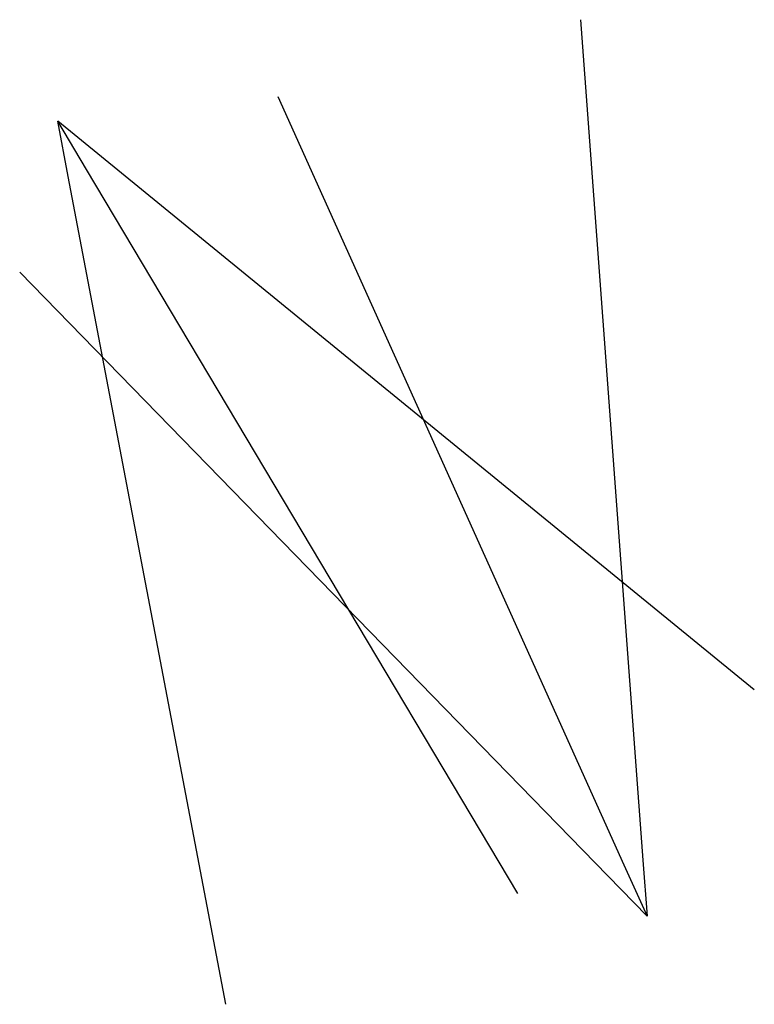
# Model space of a CAD drawing. Header units: feet. Extents: x -492 to 1495683, y -198 to 337262.
# Tile 38 of 38: x 1495552 to 1495683, y 337086 to 337262. Entities that reach past the tile are written whole.
import ezdxf

# ---------------------------------------------------------------- set-up
doc = ezdxf.new("R2010")
doc.units = ezdxf.units.FT
doc.header["$MEASUREMENT"] = 0
doc.layers.add('SC_Scratch1', color=7, linetype='Continuous')

msp = doc.modelspace()

# ---------------------------------------------------------------- linework, layer by layer
at = {"layer": 'SC_Scratch1', "flags": 128}
for points in [[(1495652.2336, 337261.68116), (1495663.32071, 337112.09147), (1495664.05985, 337102.11882)], [(1495598.37327, 337248.01356), (1495659.95444, 337111.23724), (1495664.05985, 337102.11882)], [(1495641.06246, 337106.10986), (1495564.33233, 337234.9993), (1495559.21699, 337243.59193)], [(1495683.14821, 337142.39384), (1495566.96269, 337237.26705), (1495559.21699, 337243.59193)], [(1495589.10494, 337086.40824), (1495561.08499, 337233.76794), (1495559.21699, 337243.59193)], [(1495552.43572, 337216.74889), (1495657.08334, 337109.2832), (1495664.05985, 337102.11882)]]:
    msp.add_lwpolyline(points, dxfattribs=at)

doc.saveas('drawing.dxf')
